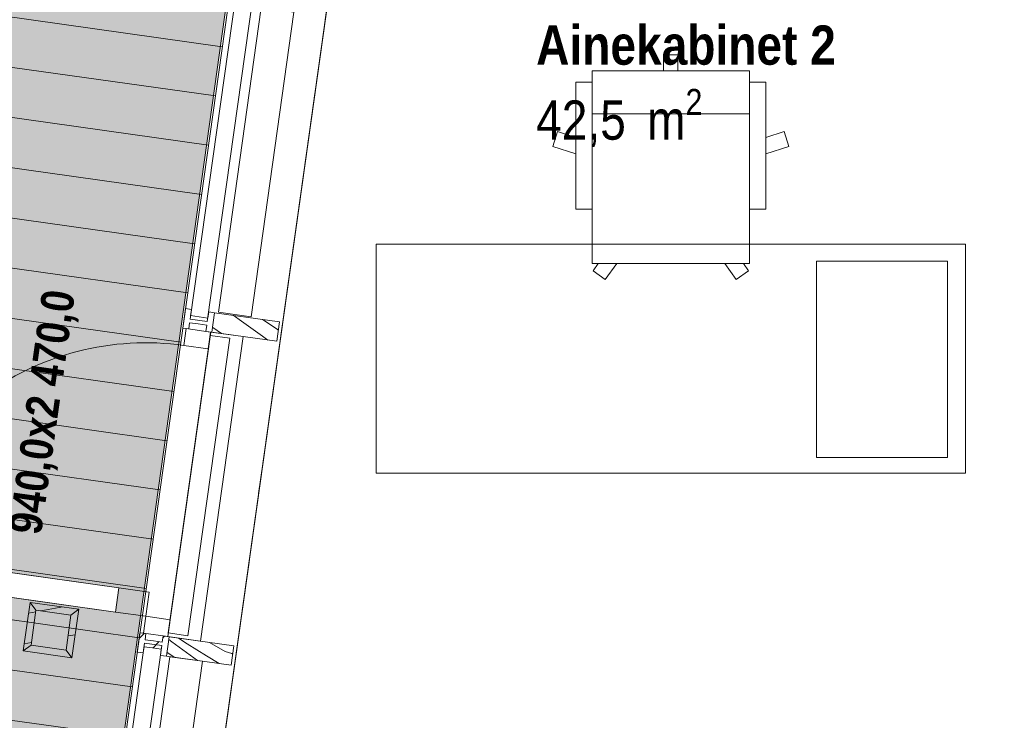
# Model space of a CAD drawing. Header units: millimetres. Extents: x 74467 to 235410, y -65 to 114857.
# Tile 228 of 256: x 121847 to 124855, y 75081 to 77222. Entities that reach past the tile are written whole.
import ezdxf
from ezdxf.enums import TextEntityAlignment as Align

# ---------------------------------------------------------------- set-up
doc = ezdxf.new("R2010")
doc.units = ezdxf.units.MM
doc.header["$MEASUREMENT"] = 0
doc.linetypes.add('Katkend topelt', pattern=[1093.611073, 529.166651, -211.666656, 141.111112, -211.666656])
doc.linetypes.add('Wipeout_Contour', pattern=[1000, 0, -1000])
for name, color, linetype in [('00 Kunstikonkursi LÜ jaoks asendi 2D', 7, 'Continuous'), ('00 Silt KLF.AR', 7, 'Continuous'), ('00 Teljed.AR', 7, 'Continuous'), ('1235 Vahelaed.AR', 7, 'Continuous'), ('1245 Klaasfassaadid.AR', 7, 'Continuous'), ('1253 Terrassipostid.AR', 7, 'Continuous'), ('1253 Välisterrassid.AR', 7, 'Continuous'), ('1330 Sisustus.SA', 7, 'Continuous'), ('9350 Netopind.AR', 7, 'Continuous'), ('Ruumi tekst', 7, 'Continuous'), ('Uks', 7, 'Continuous')]:
    doc.layers.add(name, color=color, linetype=linetype)
doc.styles.add('GENERATED_STYLE_2', font='txt', dxfattribs={"width": 0.84})
doc.styles.add('GENERATED_STYLE_3', font='txt')
doc.styles.add('GENERATED_STYLE_4', font='txt', dxfattribs={"width": 0.84})
pattern_1 = [(10, (0, 0), (-15.628336, 88.632695), [])]
pattern_2 = [(45, (0, 0), (-176.7767, 176.7767), []), (45, (-35.36, 35.36), (-176.7767, 176.7767), []), (45, (-70.7, 70.7), (-176.7767, 176.7767), [])]

# ---------------------------------------------------------------- blocks, each defined once
blk = doc.blocks.new('Slab_2_1', base_point=(97924.2, 91486.6))
at = {"layer": '1253 Välisterrassid.AR', "linetype": 'Continuous', "lineweight": 13, "true_color": 0xcdcecd}
h = blk.add_hatch(dxfattribs=at)
h.set_pattern_fill('Põrandalaud_0001', color=254, style=0, pattern_type=2)
h.set_pattern_definition([(352, (109408.39, 80356.21), (21.1543, 150.5207), [])])
h.paths.add_polyline_path([(97924.2, 91486.6), (94848.5, 69601.6), (97576.7, 69218.2), (100269, 88374.9), (121846.9, 85342.4), (119898.5, 71478.6), (121636.4, 71234.4), (123968.3, 87826.3)])
at = {"layer": '1253 Välisterrassid.AR', "color": 7, "linetype": 'Continuous', "lineweight": 13, "flags": 128}
blk.add_lwpolyline([(97924.2, 91486.6), (123968.3, 87826.3), (121636.4, 71234.4), (119898.5, 71478.6), (121846.9, 85342.4), (100269, 88374.9), (97576.7, 69218.2), (94848.5, 69601.6)], close=True, dxfattribs=at)
blk = doc.blocks.new('Slab_22_1', base_point=(124307.1, 88081.6))
at = {"color": 254, "linetype": 'Wipeout_Contour', "lineweight": 0, "ltscale": 742907.755518}
blk.add_wipeout([(124307.1, 88081.6), (121939.6, 71235.9), (126312.6, 71235.9), (129692.6, 71235.9), (129692.6, 87324.7)], dxfattribs=at).dxf.layer = '1235 Vahelaed.AR'
at = {"layer": '1235 Vahelaed.AR', "color": 7, "linetype": 'Continuous', "lineweight": 13, "flags": 128}
blk.add_lwpolyline([(124307.1, 88081.6), (121939.6, 71235.9), (126312.6, 71235.9), (129692.6, 71235.9), (129692.6, 83745.5)], dxfattribs=at)
blk = doc.blocks.new('Ainekabinet 2_PK 111_30_1', base_point=(123325, 77435.9))
at = {"layer": '9350 Netopind.AR', "color": 7, "linetype": 'Continuous', "lineweight": 13, "flags": 128}
blk.add_lwpolyline([(122085.9, 72277), (122006.6, 71712.5), (122412.6, 71655.4), (122383.1, 71445.9), (129502.6, 71445.9), (129502.6, 77435.9), (123225, 77435.9), (122810.9, 77435.9)], close=True, dxfattribs=at)
at = {"layer": 'Ruumi tekst', "color": 7, "lineweight": 13, "char_height": 120, "attachment_point": 1}
for s, insert, style in [('\\A1;{\\pql;\\pt0,4600;\\fArial|b0|i0|c0|p34;PK 111\\fArial|b0|i0|c0|p34;\\A1{\\H.66x;\\S^  ;}\\fArial|b0|i0|c0|p34;\\fArial|b0|i0|c0|p34;\\A1{\\H.66x;\\S^  ;}}', (123425, 77398.8), 'GENERATED_STYLE_4'), ('\\A1;{\\pql;\\pt0,500;\\fArial|b1|i0|c0|p34;Ainekabinet 2\\fArial|b1|i0|c0|p34;\\A1{\\H.66x;\\S^  ;}\\fArial|b1|i0|c0|p34;\\fArial|b1|i0|c0|p34;\\A1{\\H.66x;\\S^  ;}}', (123425, 77204.7), 'GENERATED_STYLE_2'), ('\\A1;{\\pql;\\pt0,4600;\\fArial|b0|i0|c0|p34;42,5\\fArial|b0|i0|c0|p34;\\A1{\\H.66x;\\S^  ;}\\fArial|b0|i0|c0|p34; m\\fArial|b0|i0|c0|p34;\\A1{\\H.66x;\\S2^  ;}}', (123425, 77010.6), 'GENERATED_STYLE_4')]:
    blk.add_mtext(s, dxfattribs=dict(at, insert=insert, style=style))
blk = doc.blocks.new('Column_26_1', base_point=(122002.7, 75277.7))
at = {"layer": '1253 Terrassipostid.AR', "linetype": 'Continuous', "lineweight": 13, "true_color": 0x8c8d8c}
h = blk.add_hatch(dxfattribs=at)
h.set_pattern_fill('Puit_0001', color=252, style=0, pattern_type=2)
h.set_pattern_definition(pattern_1)
h.paths.add_polyline_path([(121879.3, 75441.5), (121858.4, 75293), (121882.2, 75310.8), (121897.2, 75417.8)])
h = blk.add_hatch(dxfattribs=at)
h.set_pattern_fill('Puit_0001', color=252, style=0, pattern_type=2)
h.set_pattern_definition(pattern_1)
h.paths.add_polyline_path([(122027.9, 75420.6), (121879.3, 75441.5), (121897.2, 75417.8), (122004.1, 75402.8)])
h = blk.add_hatch(dxfattribs=at)
h.set_pattern_fill('Puit_0001', color=252, style=0, pattern_type=2)
h.set_pattern_definition(pattern_1)
h.paths.add_polyline_path([(122007, 75272.1), (122027.9, 75420.6), (122004.1, 75402.8), (121989.1, 75295.8)])
h = blk.add_hatch(dxfattribs=at)
h.set_pattern_fill('Puit_0001', color=252, style=0, pattern_type=2)
h.set_pattern_definition(pattern_1)
h.paths.add_polyline_path([(121858.4, 75293), (122007, 75272.1), (121989.1, 75295.8), (121882.2, 75310.8)])
at = {"layer": '1253 Terrassipostid.AR', "color": 7, "linetype": 'Continuous', "lineweight": 13, "flags": 128}
for points in [[(121879.3, 75441.5), (121858.4, 75293)], [(122027.9, 75420.6), (121879.3, 75441.5)], [(121879.3, 75441.5), (121897.2, 75417.8)], [(121882.2, 75310.8), (121897.2, 75417.8)], [(121897.2, 75417.8), (122004.1, 75402.8)], [(122027.9, 75420.6), (122004.1, 75402.8)], [(122007, 75272.1), (122027.9, 75420.6)], [(122004.1, 75402.8), (121989.1, 75295.8)], [(121858.4, 75293), (121882.2, 75310.8)], [(121858.4, 75293), (122007, 75272.1)], [(121989.1, 75295.8), (121882.2, 75310.8)], [(121989.1, 75295.8), (122007, 75272.1)]]:
    blk.add_lwpolyline(points, dxfattribs=at)
blk = doc.blocks.new('Office Chair 04 24[141]_1', base_point=(124193.8, 76433.4))
at = {"layer": '1330 Sisustus.SA', "color": 253, "linetype": 'Continuous', "lineweight": 13, "true_color": 0xa5a6a4}
for p, q in [((123858.3, 77115.4), (123814.3, 77115.4)), ((123814.3, 77115.4), (123814.3, 77066.1)), ((123858.3, 77115.4), (123858.3, 77066.1)), ((123596.2, 77066.1), (124076.5, 77066.1)), ((123596.2, 77066.1), (123596.2, 76476.8)), ((123596.2, 76476.8), (123596.2, 77066.1)), ((123596.2, 77066.1), (123596.2, 76476.8)), ((124076.5, 77066.1), (124076.5, 76476.8)), ((124076.5, 77066.1), (124076.5, 76476.8)), ((123546.2, 76643.6), (123546.2, 77031.6)), ((123546.2, 77031.6), (123596.2, 77031.6)), ((124126.5, 77031.6), (124076.5, 77031.6)), ((124126.5, 76643.6), (124126.5, 77031.6)), ((124076.5, 76934.5), (123596.2, 76934.5)), ((123475.7, 76835), (123490.4, 76880.1)), ((123490.4, 76880.1), (123546.2, 76862)), ((124182.3, 76880.1), (124126.5, 76862)), ((124197, 76835), (124182.3, 76880.1)), ((123546.2, 76812.1), (123475.7, 76835)), ((124126.5, 76812.1), (124197, 76835)), ((123546.2, 76643.6), (123596.2, 76643.6)), ((123546.2, 76643.6), (123596.2, 76643.6)), ((124126.5, 76643.6), (124076.5, 76643.6)), ((124126.5, 76643.6), (124076.5, 76643.6)), ((124076.5, 76476.8), (123596.2, 76476.8)), ((123598.8, 76455.1), (123614.5, 76476.8)), ((123636.1, 76428), (123671.6, 76476.8)), ((124036.5, 76428), (124001.1, 76476.8)), ((124073.9, 76455.1), (124058.2, 76476.8)), ((123598.8, 76455.1), (123636.1, 76428)), ((124073.9, 76455.1), (124036.5, 76428))]:
    blk.add_line(p, q, dxfattribs=at)
blk = doc.blocks.new('Office Desk Rect 24[142]_1', base_point=(124736.3, 75835.9))
at = {"layer": '1330 Sisustus.SA', "color": 253, "linetype": 'Continuous', "lineweight": 13, "true_color": 0xa5a6a4, "flags": 128}
blk.add_lwpolyline([(124736.3, 75835.9), (122936.3, 75835.9), (122936.3, 76535.9), (124736.3, 76535.9)], close=True, dxfattribs=at)
blk = doc.blocks.new('Underdesk Drawer 24[475]_1', base_point=(124681.3, 75884.4))
at = {"layer": '1330 Sisustus.SA', "color": 253, "linetype": 'Continuous', "lineweight": 13, "true_color": 0xa5a6a4, "flags": 128}
blk.add_lwpolyline([(124681.3, 75884.4), (124281.3, 75884.4), (124281.3, 76484.4), (124681.3, 76484.4)], close=True, dxfattribs=at)
blk = doc.blocks.new('Slab_403_1', base_point=(122530.5, 76253.8))
at = {"layer": '1330 Sisustus.SA', "color": 253, "linetype": 'Continuous', "lineweight": 13, "true_color": 0xa5a6a4, "flags": 128}
blk.add_lwpolyline([(122530.5, 76253.8), (122430.9, 76267.8), (122300.1, 75336.9), (122399.7, 75322.9)], close=True, dxfattribs=at)
blk = doc.blocks.new('Slab_404_1', base_point=(122489.2, 76248.9))
at = {"layer": '1330 Sisustus.SA', "color": 253, "linetype": 'Continuous', "lineweight": 13, "true_color": 0xa5a6a4, "flags": 128}
blk.add_lwpolyline([(122489.2, 76248.9), (122429.2, 76257.3), (122301.4, 75348.1), (122361.4, 75339.7)], close=True, dxfattribs=at)
blk = doc.blocks.new('Slab_405_1', base_point=(122685, 77245.4))
at = {"layer": '1330 Sisustus.SA', "color": 253, "linetype": 'Continuous', "lineweight": 13, "true_color": 0xa5a6a4, "flags": 128}
blk.add_lwpolyline([(122685, 77245.4), (122585.4, 77259.4), (122454.5, 76328.6), (122554.2, 76314.5)], close=True, dxfattribs=at)
blk = doc.blocks.new('Slab_406_1', base_point=(122406.2, 75261.4))
at = {"layer": '1330 Sisustus.SA', "color": 253, "linetype": 'Continuous', "lineweight": 13, "true_color": 0xa5a6a4, "flags": 128}
blk.add_lwpolyline([(122406.2, 75261.4), (122306.5, 75275.4), (122175.7, 74344.6), (122275.4, 74330.6)], close=True, dxfattribs=at)
blk = doc.blocks.new('*X3413')
at = {"layer": '1245 Klaasfassaadid.AR', "color": 7, "linetype": 'Continuous', "lineweight": 13}
for p, q in [((122312.3, 75320.8), (122302.6, 75327.8)), ((122346, 75296.1), (122312.3, 75320.8)), ((122359, 75315.2), (122332.2, 75332.4)), ((122418.1, 75278.1), (122359, 75315.2)), ((122475.1, 75291.7), (122426.8, 75319.1)), ((122297.2, 75289), (122319.2, 75273.7)), ((122379.8, 75271.5), (122346, 75296.1)), ((122495.4, 75284.9), (122475.1, 75291.7)), ((122498.4, 75283.7), (122495.4, 75284.9)), ((122390.8, 75263.6), (122379.8, 75271.5)), ((122456.6, 75254.3), (122418.1, 75278.1))]:
    blk.add_line(p, q, dxfattribs=at)
blk = doc.blocks.new('*X3415')
at = {"layer": '1245 Klaasfassaadid.AR', "color": 7, "linetype": 'Continuous', "lineweight": 13}
for p, q in [((122525, 76300.5), (122499.3, 76318.8)), ((122437.7, 76281.3), (122436.7, 76282)), ((122464, 76263.1), (122437.7, 76281.3)), ((122589.1, 76254.9), (122525, 76300.5)), ((122624.4, 76282.1), (122588.9, 76306.2)), ((122637.5, 76273.4), (122624.4, 76282.1)), ((122605.5, 76243.2), (122589.1, 76254.9))]:
    blk.add_line(p, q, dxfattribs=at)
blk = doc.blocks.new('Curtain Wall_16_1')
at = {"layer": '1245 Klaasfassaadid.AR', "linetype": 'Continuous', "lineweight": 0, "true_color": 0x000000}
h = blk.add_hatch(dxfattribs=at)
h.set_pattern_fill('Alumiinium_0001', color=178, style=0, pattern_type=2)
h.set_pattern_definition(pattern_2)
h.paths.add_polyline_path([(122345.5, 76279.8), (122363.9, 76277.2), (122366.5, 76296), (122359, 76297.1), (122362, 76318.9), (122369.5, 76317.8), (122372.2, 76336.6), (122353.9, 76339.2)])
h = blk.add_hatch(dxfattribs=at)
h.set_pattern_fill('Alumiinium_0001', color=178, style=0, pattern_type=2)
h.set_pattern_definition(pattern_2)
h.paths.add_polyline_path([(122359, 76297.1), (122366.5, 76296), (122392.7, 76292.3), (122395.8, 76314.1), (122369.5, 76317.8), (122362, 76318.9)])
h = blk.add_hatch(dxfattribs=at)
h.set_pattern_fill('Alumiinium_0001', color=178, style=0, pattern_type=2)
h.set_pattern_definition(pattern_2)
h.paths.add_polyline_path([(122416.3, 76269.8), (122434.6, 76267.3), (122443, 76326.7), (122424.7, 76329.2), (122422, 76310.4), (122395.8, 76314.1), (122392.7, 76292.3), (122419, 76288.6)])
h = blk.add_hatch(dxfattribs=at)
h.set_pattern_fill('Alumiinium_0001', color=178, style=0, pattern_type=2)
h.set_pattern_definition(pattern_2)
h.paths.add_polyline_path([(122206.4, 75289.5), (122224.7, 75286.9), (122227.3, 75305.7), (122219.8, 75306.8), (122222.8, 75328.6), (122230.4, 75327.5), (122233, 75346.4), (122214.7, 75348.9)])
h = blk.add_hatch(dxfattribs=at)
h.set_pattern_fill('Alumiinium_0001', color=178, style=0, pattern_type=2)
h.set_pattern_definition(pattern_2)
h.paths.add_polyline_path([(122219.8, 75306.8), (122227.3, 75305.7), (122253.5, 75302.1), (122256.6, 75323.8), (122230.4, 75327.5), (122222.8, 75328.6)])
h = blk.add_hatch(dxfattribs=at)
h.set_pattern_fill('Alumiinium_0001', color=178, style=0, pattern_type=2)
h.set_pattern_definition(pattern_2)
h.paths.add_polyline_path([(122253.5, 75302.1), (122279.8, 75298.4), (122277.1, 75279.6), (122295.5, 75277), (122303.8, 75336.4), (122285.5, 75339), (122282.9, 75320.2), (122256.6, 75323.8)])
at = {"layer": '1245 Klaasfassaadid.AR', "color": 7, "linetype": 'Continuous', "lineweight": 13}
for p, q in [((122353.9, 76339.2), (122345.5, 76279.8)), ((122353.9, 76339.2), (122372.2, 76336.6)), ((122372.2, 76336.6), (122369.5, 76317.8)), ((122424.7, 76329.2), (122422, 76310.4)), ((122443, 76326.7), (122434.6, 76267.3)), ((122345.5, 76279.8), (122363.9, 76277.2)), ((122366.5, 76296), (122363.9, 76277.2)), ((122419, 76288.6), (122416.3, 76269.8)), ((122641, 76298.8), (122632.7, 76239.4)), ((122214.7, 75348.9), (122206.4, 75289.5)), ((122214.7, 75348.9), (122233, 75346.4)), ((122233, 75346.4), (122230.4, 75327.5)), ((122285.5, 75339), (122282.9, 75320.2)), ((122303.8, 75336.4), (122295.5, 75277)), ((122206.4, 75289.5), (122224.7, 75286.9)), ((122227.3, 75305.7), (122224.7, 75286.9)), ((122279.8, 75298.4), (122277.1, 75279.6)), ((122501.9, 75308.6), (122493.5, 75249.1))]:
    blk.add_line(p, q, dxfattribs=at)
at = {"layer": '1245 Klaasfassaadid.AR', "color": 7, "linetype": 'Continuous', "lineweight": 13, "flags": 128}
for points in [[(122368, 76306.9), (122420.5, 76299.5), (122559.7, 77289.8), (122507.2, 77297.2)], [(122089.7, 74326.4), (122142.1, 74319), (122281.3, 75309.3), (122228.8, 75316.6)]]:
    blk.add_lwpolyline(points, close=True, dxfattribs=at)
for points in [[(122369.5, 76317.8), (122395.8, 76314.1), (122422, 76310.4)], [(122424.7, 76329.2), (122443, 76326.7), (122641, 76298.8)], [(122366.5, 76296), (122392.7, 76292.3), (122419, 76288.6)], [(122416.3, 76269.8), (122434.6, 76267.3), (122632.7, 76239.4)], [(122230.4, 75327.5), (122256.6, 75323.8), (122282.9, 75320.2)], [(122285.5, 75339), (122303.8, 75336.4), (122501.9, 75308.6)], [(122227.3, 75305.7), (122253.5, 75302.1), (122279.8, 75298.4)], [(122277.1, 75279.6), (122295.5, 75277), (122493.5, 75249.1)]]:
    blk.add_lwpolyline(points, dxfattribs=at)
at = {"layer": 'Uks', "color": 7, "linetype": 'Continuous', "lineweight": 15, "flags": 128}
for points in [[(122356.4, 76278.2), (122349.2, 76226.8), (122423.4, 76216.3), (122430.7, 76267.8)], [(122299.9, 75337), (122307.1, 75388.4), (122232.8, 75398.9), (122225.6, 75347.4)]]:
    blk.add_lwpolyline(points, close=True, dxfattribs=at)
at = {"layer": '1245 Klaasfassaadid.AR', "linetype": 'Continuous', "lineweight": 0}
for name in ['*X3415', '*X3413']:
    blk.add_blockref(name, (0, 0), dxfattribs=at)
at = {"color": 254, "linetype": 'Wipeout_Contour', "lineweight": 0, "ltscale": 573278.718533}
blk.add_wipeout([(122150.2, 75486.2), (121508.5, 75576.4), (121498, 75502.2), (122139.7, 75412)], dxfattribs=at).dxf.layer = 'Uks'
at = {"layer": 'Uks', "color": 7, "linetype": 'Continuous', "lineweight": 15}
for p, q in [((122150.2, 75486.2), (121508.5, 75576.4)), ((122150.2, 75486.2), (121508.5, 75576.4)), ((122139.7, 75412), (121498, 75502.2))]:
    blk.add_line(p, q, dxfattribs=at)
at = {"layer": 'Uks', "color": 7, "linetype": 'Continuous', "lineweight": 15, "flags": 128}
for points in [[(122150.2, 75486.2), (121508.5, 75576.4), (121498, 75502.2), (122139.7, 75412)], [(122243.3, 75473.2), (122150.2, 75486.2), (122139.7, 75412), (122232.8, 75398.9)]]:
    blk.add_lwpolyline(points, close=True, dxfattribs=at)
at = {"layer": 'Uks', "color": 7, "linetype": 'Continuous', "lineweight": 13}
blk.add_arc((122232.8, 75398.9), 836, 82, 172, dxfattribs=at)
blk = doc.blocks.new('Standard grid marker_12')
at = {"layer": '00 Teljed.AR', "color": 252, "linetype": 'Katkend topelt', "lineweight": 13, "true_color": 0x8c8d8c}
blk.add_line((7649.2, 0), (54012.4, 0), dxfattribs=at)
at = {"layer": '00 Teljed.AR', "color": 252, "lineweight": 13, "true_color": 0x8c8d8c, "style": 'GENERATED_STYLE_3'}
for tag, p in [('AC_MarkerText_1_0', (-55.7, -25.4)), ('AC_MarkerText_1_1', (62005.9, -25.4))]:
    blk.add_attdef(tag, text='', height=200, rotation=278, dxfattribs=at).set_placement(p, align=Align.TOP_CENTER)

msp = doc.modelspace()

# ---------------------------------------------------------------- block references
at = {"layer": '1253 Välisterrassid.AR', "color": 7, "linetype": 'Continuous', "lineweight": 13}
msp.add_blockref('Slab_2_1', (97924.2, 91486.6), dxfattribs=at)

# ---------------------------------------------------------------- next in the draw order: block references
at = {"layer": '1235 Vahelaed.AR', "color": 7, "linetype": 'Continuous', "lineweight": 13}
msp.add_blockref('Slab_22_1', (124307.1, 88081.6), dxfattribs=at)

# ---------------------------------------------------------------- next in the draw order: hatches: boundary and pattern name
at = {"layer": '00 Kunstikonkursi LÜ jaoks asendi 2D', "linetype": 'Continuous', "lineweight": 0, "true_color": 0x161513}
msp.add_hatch(color=168, dxfattribs=at).paths.add_polyline_path([(78643.2, 56207.4), (97573.7, 69203.1), (100257, 88361.1), (121836.4, 85338.7), (119894.5, 71474), (121631.9, 71230), (123957.8, 87832), (97910.8, 91471.6), (94845.4, 69585.2), (80740.1, 71575.3)])

# ---------------------------------------------------------------- next in the draw order: linework, layer by layer
at = {"layer": '00 Kunstikonkursi LÜ jaoks asendi 2D', "color": 7, "linetype": 'Continuous', "lineweight": 13, "flags": 128}
msp.add_lwpolyline([(85212.3, 103505.9), (80740.1, 71575.3), (94839, 69600.8), (97910.8, 91471.6), (123957.8, 87832), (121631.9, 71230), (139853.7, 71250.7), (139838.5, 103531.6)], close=True, dxfattribs=at)
at = {"layer": '9350 Netopind.AR', "color": 253, "linetype": 'Continuous', "lineweight": 0, "true_color": 0xbbb393, "flags": 128}
msp.add_lwpolyline([(122085.9, 72277), (122006.6, 71712.5), (122412.6, 71655.4), (122383.1, 71445.9), (129502.6, 71445.9), (129502.6, 77435.9), (123225, 77435.9), (122810.9, 77435.9)], close=True, dxfattribs=at)

# ---------------------------------------------------------------- next in the draw order: block references
at = {"layer": '1253 Terrassipostid.AR', "color": 7, "lineweight": 15}
msp.add_blockref('Column_26_1', (122002.7, 75277.7), dxfattribs=at)
at = {"layer": '1330 Sisustus.SA', "color": 253, "linetype": 'Continuous', "lineweight": 13, "true_color": 0xa5a6a4}
for name, p in [('Slab_405_1', (122685, 77245.4)), ('Office Chair 04 24[141]_1', (124193.8, 76433.4)), ('Office Desk Rect 24[142]_1', (124736.3, 75835.9)), ('Underdesk Drawer 24[475]_1', (124681.3, 75884.4)), ('Slab_403_1', (122530.5, 76253.8)), ('Slab_404_1', (122489.2, 76248.9)), ('Slab_406_1', (122406.2, 75261.4))]:
    msp.add_blockref(name, p, dxfattribs=at)
at = {"layer": '9350 Netopind.AR', "color": 12, "linetype": 'Continuous', "lineweight": 13, "true_color": 0xdf0000}
msp.add_blockref('Ainekabinet 2_PK 111_30_1', (123325, 77435.9), dxfattribs=at)

# ---------------------------------------------------------------- next in the draw order: texts
at = {"layer": '00 Silt KLF.AR', "color": 7, "linetype": 'Continuous', "lineweight": 13, "insert": (121934.5, 75641.9), "char_height": 100, "attachment_point": 7, "rotation": 82, "line_spacing_factor": 0.990871, "style": 'GENERATED_STYLE_2'}
msp.add_mtext('\\A1;{\\pql;\\fArial|b1|i0|c0|p34;VU-08\\P\\pql;\\fArial|b1|i0|c0|p34;940,0x2\xa0470,0}', dxfattribs=at)

# ---------------------------------------------------------------- next in the draw order: block references
at = {"layer": '1245 Klaasfassaadid.AR', "linetype": 'Continuous', "lineweight": 0}
msp.add_blockref('Curtain Wall_16_1', (0, 0), dxfattribs=at)

# ---------------------------------------------------------------- next in the draw order: block references
at = {"layer": '00 Teljed.AR', "color": 7, "linetype": 'Continuous', "lineweight": 13, "zscale": 1000, "rotation": 82.0000000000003}
msp.add_blockref('Standard grid marker_12', (118517.9, 46889.6), dxfattribs=at)

doc.saveas('drawing.dxf')
